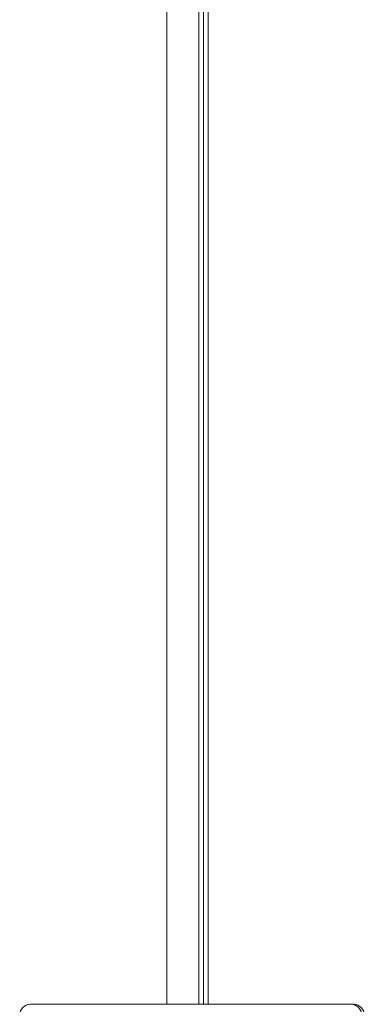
# Model space of a CAD drawing. Header units: millimetres. Extents: x -409 to 780, y -1099 to 54.
# Tile 34 of 35: x 686 to 750, y -917 to -732. Entities that reach past the tile are written whole.
import ezdxf

# ---------------------------------------------------------------- set-up
doc = ezdxf.new("R2010")
doc.units = ezdxf.units.MM

msp = doc.modelspace()

# ---------------------------------------------------------------- linework, layer by layer
at = {"color": 7, "linetype": 'Continuous', "lineweight": 15}
for p, q in [((713.05, -438.43), (713.05, -916.68)), ((719.05, -916.68), (719.05, -438.43)), ((719.91, -916.68), (719.91, -438.43)), ((720.76, -916.68), (720.76, -438.43)), ((748, -916.68), (687.53, -916.68))]:
    msp.add_line(p, q, dxfattribs=at)
for centre, start, end in [((687.53, -918.68), 90.0193, 180.0193), ((747.49, -918.68), 359.9807, 89.9807), ((748, -918.68), 359.9807, 89.9807)]:
    msp.add_arc(centre, 2, start, end, dxfattribs=at)

doc.saveas('drawing.dxf')
